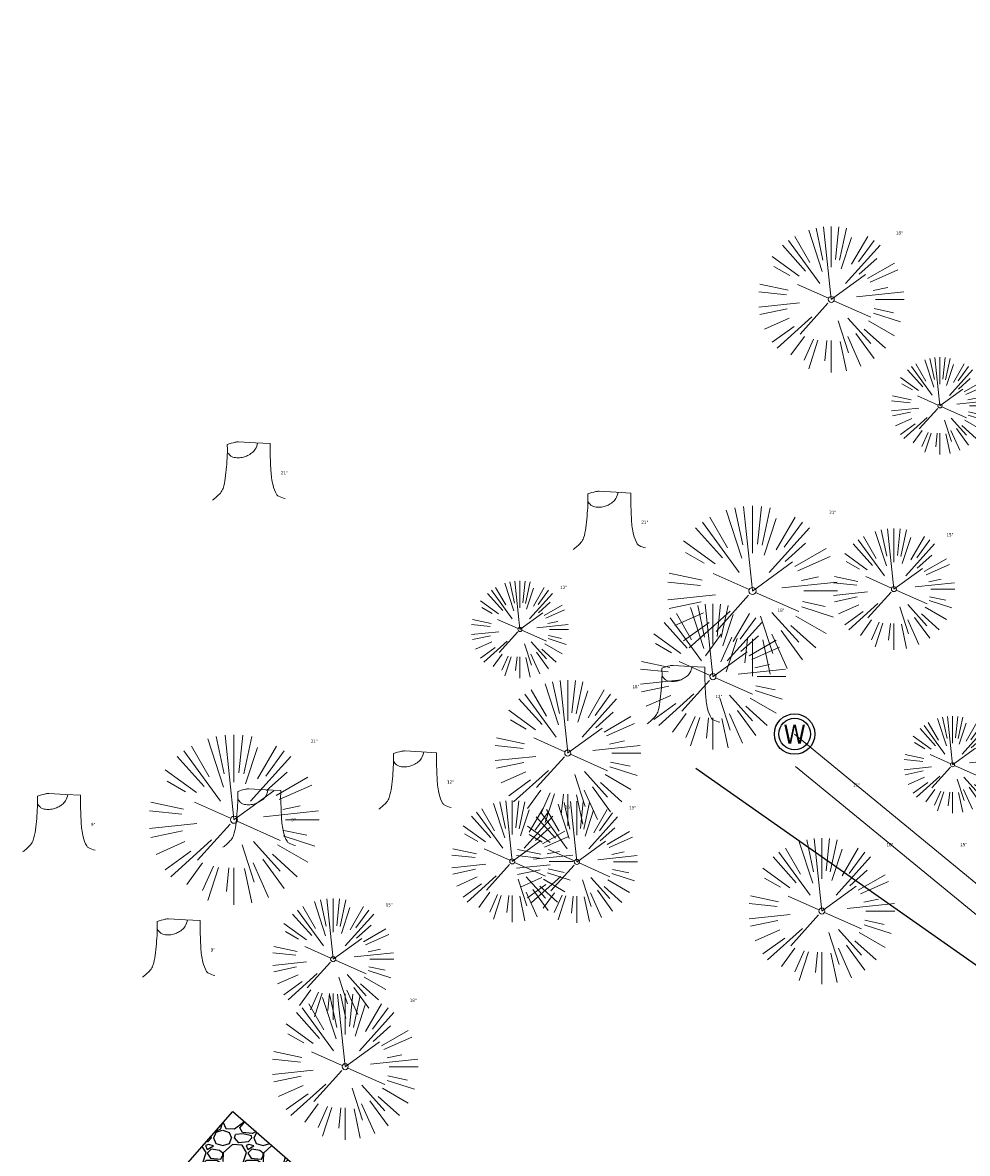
# Model space of a CAD drawing. Header units: feet. Extents: x 1134296 to 1140710, y 647902 to 649877.
# Tile 34 of 57: x 1134425 to 1134542, y 649148 to 649288. Entities that reach past the tile are written whole.
import ezdxf
from ezdxf.enums import TextEntityAlignment as Align
from ezdxf.lldxf.tags import DXFTag

# ---------------------------------------------------------------- set-up
doc = ezdxf.new("R2010")
doc.units = ezdxf.units.FT
doc.header["$MEASUREMENT"] = 0
for name, color, linetype in [('C-CAMPSITE-PADS', 6, 'Continuous'), ('C-PRKG-ASPH', 8, 'Continuous'), ('C-SWLK-GRVL-PATT', 8, 'Continuous'), ('C-UTIL-WATER-MEP', 7, 'WATER (.5x)'), ('G-XREF', 7, 'Continuous'), ('V-UTIL-WATR-STRC', 8, 'Continuous')]:
    doc.layers.add(name, color=color, linetype=linetype)
for name, color, linetype, lineweight in [('V-SITE-VEGE', 55, 'Continuous', 18), ('V-SITE-VEGE-TEXT', 8, 'Continuous', 18), ('V-UTIL-POWR-LINE-UNDR', 8, 'EXIST_PROP POWER UNDERGROUND LINE 1', 15), ('V-UTIL-WATR-LINE', 8, 'WATER', 15)]:
    doc.layers.add(name, color=color, linetype=linetype, lineweight=lineweight)
doc.styles.add('SEI-Dim & Leader', font='tahoma.ttf')
doc.styles.get("Standard").update_dxf_attribs({"font": 'arial.ttf'})
tags = doc.linetypes.add('EXIST_PROP POWER UNDERGROUND LINE 1', pattern='A,1.5,-0.2,["P-UG",Standard,S=0.08,R=0,X=-0.1,Y=-0.04],-0.3', length=2).pattern_tags.tags
tags[6] = DXFTag(74, 10)
tags = doc.linetypes.add('WATER', pattern='A,1.5,-0.2,["W",Standard,S=0.08,R=0,X=-0.1,Y=-0.04],-0.05', length=1.75).pattern_tags.tags
tags[6] = DXFTag(74, 10)
tags = doc.linetypes.add('WATER (.5x)', pattern='A,0.75,-0.2,["W",Standard,S=0.08,R=0,X=-0.1,Y=-0.04],-0.05', length=1).pattern_tags.tags
tags[6] = DXFTag(74, 10)

# ---------------------------------------------------------------- blocks, each defined once
blk = doc.blocks.new('V-UTIL-WATR-Well')
at = {"color": 0, "linetype": 'ByBlock', "lineweight": -2}
for radius in [0.08, 0.0625]:
    blk.add_circle((0, 0), radius, dxfattribs=at)
at = {"color": 0, "linetype": 'ByBlock', "lineweight": -2, "style": 'SEI-Dim & Leader'}
blk.add_text('W', height=0.075, dxfattribs=at).set_placement((0, 0), align=Align.MIDDLE_CENTER)
blk = doc.blocks.new('*U850', base_point=(1134520.625, 649199.886))
at = {"xscale": 31.24999999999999, "yscale": 31.24999999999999, "zscale": 31.24999999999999}
blk.add_blockref('V-UTIL-WATR-Well', (1134520.625, 649199.886), dxfattribs=at)
blk = doc.blocks.new('V-SITE-VEGE-Coniferious Tree 2')
at = {"color": 0, "linetype": 'ByBlock'}
for p, q in [((-0.0626, 0.1926), (-0.1545, 0.4755)), ((-0.0575, 0.2704), (-0.104, 0.4891)), ((-0.0003, 0.0026), (-0.0523, 0.4973)), ((0, 0.2219), (0, 0.5)), ((0.0289, 0.2753), (0.0522, 0.4973)), ((0.0572, 0.2693), (0.1039, 0.4891)), ((-0.0791, 0.1089), (-0.2939, 0.4045)), ((-0.146, 0.2528), (-0.25, 0.433)), ((0.0685, 0.211), (0.1382, 0.4256)), ((0.1391, 0.2411), (0.25, 0.433)), ((0.1869, 0.2573), (0.2939, 0.4045)), ((-0.1757, 0.1951), (-0.3346, 0.3716)), ((0.0978, 0.1086), (0.3345, 0.3716)), ((-0.2201, 0.1599), (-0.4046, 0.2939)), ((0.192, 0.1729), (0.3116, 0.2806)), ((-0.2844, 0.1642), (-0.3931, 0.227)), ((0.2488, 0.1436), (0.433, 0.25)), ((0.2659, 0.1184), (0.4568, 0.2034)), ((-0.0009, -0.0007), (0.235, 0.1707)), ((-0.2961, 0.0629), (-0.4891, 0.1039)), ((-0.0199, 0.0089), (-0.2319, 0.1032)), ((0.2873, 0.0611), (0.3885, 0.0826)), ((-0.306, 0.0322), (-0.4973, 0.0523)), ((0.1731, 0.0182), (0.4972, 0.0523)), ((0.3025, 0), (0.5, 0)), ((-0.2183, -0.0229), (-0.4973, -0.0523)), ((-0.3022, -0.0642), (-0.4891, -0.1039)), ((-0.023, -0.0255), (-0.2138, -0.2374)), ((0.0185, -0.0083), (0.272, -0.1211)), ((0.2936, -0.0624), (0.4274, -0.0908)), ((-0.2881, -0.1283), (-0.4568, -0.2034)), ((-0.132, -0.1189), (-0.3716, -0.3346)), ((0.1144, -0.1271), (0.2718, -0.3019)), ((0.2891, -0.094), (0.4755, -0.1545)), ((-0.2545, -0.1849), (-0.4046, -0.2939)), ((0.0478, -0.1473), (0.1192, -0.3671)), ((0.2555, -0.1475), (0.433, -0.25)), ((-0.1843, -0.2536), (-0.2767, -0.3808)), ((0.1131, -0.2541), (0.2033, -0.4568)), ((0.1689, -0.2325), (0.2939, -0.4045)), ((0.2254, -0.2029), (0.3716, -0.3346)), ((-0.1214, -0.2725), (-0.1856, -0.4168)), ((-0.091, -0.2799), (-0.1545, -0.4755)), ((-0.0297, -0.2818), (-0.0443, -0.4216)), ((0, -0.2818), (0, -0.5)), ((0.061, -0.2873), (0.1039, -0.4891))]:
    blk.add_line(p, q, dxfattribs=at)
blk.add_circle((0, 0), 0.0208)
blk = doc.blocks.new('V-SITE-VEGE-Stump')
for points in [[(-0.1229, -0.0143, 0.052613), (-0.0986, 0.0077, 0.106195), (-0.0905, 0.0219, 0.044862), (-0.0837, 0.0527, 0.020074), (-0.0776, 0.1229, 0.011675), (-0.0773, 0.1364, 0.007866), (-0.0776, 0.1565)], [(-0.0776, 0.1565, -0.027668), (-0.0534, 0.1634, -0.067978), (-0.0432, 0.1643), (0.0086, 0.1616), (0.054, 0.1591)], [(0.0151, 0.1613, -0.082864), (0.0081, 0.142, -0.111324), (-0.0021, 0.1306, -0.039313), (-0.0159, 0.1223, -0.049197), (-0.028, 0.1177, -0.066002), (-0.0447, 0.1155, -0.070187), (-0.0604, 0.1177, -0.114859), (-0.0685, 0.1223, -0.075938), (-0.0773, 0.1332)], [(0.054, 0.1591, 0.004334), (0.0538, 0.1369, 0.008344), (0.054, 0.1254), (0.0561, 0.0762, 0.046252), (0.0624, 0.0317, 0.069625), (0.0733, 0.0038, 0.149725), (0.0794, -0.002, 0.058523), (0.0992, -0.0091)]]:
    blk.add_lwpolyline(points, format="xyb")
blk = doc.blocks.new('*U903', base_point=(1134520.625, 649199.886))
at = {"xscale": 31.24999999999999, "yscale": 31.24999999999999, "zscale": 31.24999999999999}
blk.add_blockref('V-UTIL-WATR-Well', (1134520.625, 649199.886), dxfattribs=at)
blk = doc.blocks.new('C_XBASE-PACTOLA_02403811')
at = {"layer": 'V-UTIL-POWR-LINE-UNDR', "flags": 128}
blk.add_lwpolyline([(1134520.71, 649195.88), (1134599.22, 649131.5)], dxfattribs=at)
at = {"layer": 'V-UTIL-WATR-LINE', "flags": 128}
blk.add_lwpolyline([(1134520.62, 649199.89), (1134600.7, 649134.02), (1134600.62, 649133.55), (1134600.9, 649131.83)], dxfattribs=at)
at = {"layer": 'V-SITE-VEGE'}
for name, p, xscale, yscale, zscale in [('V-SITE-VEGE-Coniferious Tree 2', (1134525.14, 649253.55), 17.99978256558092, 17.99978256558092, 17.99978256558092), ('V-SITE-VEGE-Stump', (1134453.73, 649229.34), 40.31522404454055, 40.31522404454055, 40.31522404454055), ('V-SITE-VEGE-Stump', (1134498.23, 649223.24), 40.31522404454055, 40.31522404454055, 40.31522404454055), ('V-SITE-VEGE-Coniferious Tree 2', (1134515.42, 649217.56), 20.99974632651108, 20.99974632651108, 20.99974632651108), ('V-SITE-VEGE-Coniferious Tree 2', (1134532.88, 649217.79), 14.99981880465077, 14.99981880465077, 14.99981880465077), ('V-SITE-VEGE-Coniferious Tree 2', (1134510.54, 649206.98), 17.99978256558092, 17.99978256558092, 17.99978256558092), ('V-SITE-VEGE-Stump', (1134507.37, 649201.73), 40.31522404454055, 40.31522404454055, 40.31522404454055), ('V-SITE-VEGE-Coniferious Tree 2', (1134492.62, 649197.55), 17.99978256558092, 17.99978256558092, 17.99978256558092), ('V-SITE-VEGE-Coniferious Tree 2', (1134451.43, 649189.31), 20.99974632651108, 20.99974632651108, 20.99974632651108), ('V-SITE-VEGE-Stump', (1134474.24, 649191.18), 40.31522404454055, 40.31522404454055, 40.31522404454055), ('V-SITE-VEGE-Stump', (1134455.02, 649186.5), 40.31522404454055, 40.31522404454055, 40.31522404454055), ('V-SITE-VEGE-Stump', (1134430.3, 649185.92), 40.31522404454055, 40.31522404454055, 40.31522404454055), ('V-SITE-VEGE-Coniferious Tree 2', (1134485.78, 649184.17), 14.99981880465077, 14.99981880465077, 14.99981880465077), ('V-SITE-VEGE-Coniferious Tree 2', (1134493.74, 649184.1), 14.99981880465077, 14.99981880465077, 14.99981880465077), ('V-SITE-VEGE-Coniferious Tree 2', (1134523.98, 649178.03), 17.99978256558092, 17.99978256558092, 17.99978256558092), ('V-SITE-VEGE-Coniferious Tree 2', (1134463.67, 649172.1), 14.99981880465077, 14.99981880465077, 14.99981880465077), ('V-SITE-VEGE-Stump', (1134445.08, 649170.44), 40.31522404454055, 40.31522404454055, 40.31522404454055), ('V-SITE-VEGE-Coniferious Tree 2', (1134465.15, 649158.81), 17.99978256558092, 17.99978256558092, 17.99978256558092)]:
    blk.add_blockref(name, p, dxfattribs=dict(at, xscale=xscale, yscale=yscale, zscale=zscale))
at = {"layer": 'V-SITE-VEGE', "xscale": 11.99985504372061, "yscale": 11.99985504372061, "zscale": 11.99985504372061, "rotation": 8.537736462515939e-07}
for p in [(1134538.56, 649240.41), (1134486.72, 649212.8), (1134540.12, 649196.11)]:
    blk.add_blockref('V-SITE-VEGE-Coniferious Tree 2', p, dxfattribs=at)
at = {"layer": 'V-UTIL-WATR-STRC'}
for name in ['*U850', '*U903']:
    blk.add_blockref(name, (1134520.62, 649199.89), dxfattribs=at)
at = {"layer": 'V-UTIL-WATR-STRC', "xscale": 31.24999999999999, "yscale": 31.24999999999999, "zscale": 31.24999999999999}
blk.add_blockref('V-UTIL-WATR-Well', (1134520.62, 649199.89), dxfattribs=at)
at = {"layer": 'V-SITE-VEGE-TEXT', "char_height": 0.4, "attachment_point": 7, "style": 'SEI-Dim & Leader'}
for s, insert in [('18"', (1134533.12, 649261.55)), ('21"', (1134457.21, 649231.94)), ('21"', (1134524.89, 649227.06)), ('21"', (1134501.71, 649225.84)), ('15"', (1134539.36, 649224.29)), ('12"', (1134491.7, 649217.8)), ('18"', (1134518.52, 649214.98)), ('18"', (1134500.6, 649205.55)), ('12"', (1134510.85, 649204.33)), ('21"', (1134460.9, 649198.81)), ('12"', (1134477.72, 649193.78)), ('15"', (1134527.79, 649193.39)), ('15"', (1134492.26, 649190.67)), ('15"', (1134500.21, 649190.6)), ('9"', (1134433.78, 649188.52)), ('9"', (1134458.5, 649189.1)), ('18"', (1134531.96, 649186.03)), ('15"', (1134541.05, 649186.04)), ('15"', (1134470.15, 649178.6)), ('9"', (1134448.55, 649173.04)), ('18"', (1134473.12, 649166.81))]:
    blk.add_mtext(s, dxfattribs=dict(at, insert=insert))
blk = doc.blocks.new('C_PBASE-PACTOLA_02403811')
at = {"layer": 'C-CAMPSITE-PADS'}
blk.add_lwpolyline([(1134438.13, 649138.26), (1134451.3, 649153.31), (1134475.38, 649132.24), (1134462.22, 649117.19)], close=True, dxfattribs=at)
at = {"layer": 'C-UTIL-WATER-MEP', "flags": 128}
blk.add_lwpolyline([(1134641.09, 649102.48), (1134508.44, 649195.66)], dxfattribs=at)
blk = doc.blocks.new('C_PHTCH-PACTOLA_02403811')
at = {"layer": 'C-PRKG-ASPH'}
h = blk.add_hatch(dxfattribs=at)
h.set_pattern_fill('ANSI31', color=256, scale=10, angle=70)
edge = h.paths.add_edge_path(flags=16)
edge.add_arc((1135093.57, 648760.36), 542, 143.5704, 153.2664, ccw=False)
edge.add_arc((1135093.57, 648760.36), 542, 133.8743, 143.5704, ccw=False)
edge.add_line((1134717.92, 649151.06), (1134791.74, 649222.04))
edge.add_arc((1134924.81, 649083.64), 192, 124.3358, 133.8743, ccw=False)
edge.add_line((1134816.52, 649242.18), (1134837.54, 649256.54))
edge.add_arc((1134886.61, 649184.7), 87, 64.8666, 124.3358, ccw=False)
edge.add_line((1134923.57, 649263.47), (1134945.86, 649253.01))
edge.add_arc((1134736.9, 648807.59), 492, 56.4591, 64.8666, ccw=False)
edge.add_line((1135008.74, 649217.67), (1135070.9, 649176.46))
edge.add_arc((1135036.64, 649124.78), 62, -10.868, 56.4591, ccw=False)
edge.add_line((1135097.53, 649113.09), (1135091.83, 649083.4))
edge.add_arc((1135001.48, 649100.74), 92, 337.8486, 349.132, ccw=False)
edge.add_line((1135086.69, 649066.05), (1135029.44, 648925.41))
edge.add_arc((1134573.75, 649110.92), 492, 335.736, 337.8486, ccw=False)
edge.add_line((1135022.29, 648908.74), (1134970.11, 648792.98))
edge.add_line((1134970.11, 648792.98), (1134955.07, 648759.62))
edge.add_arc((1134506.53, 648961.81), 492, 331.3466, 335.736, ccw=False)
edge.add_line((1134938.28, 648725.89), (1134902.77, 648660.9))
edge.add_arc((1134778.16, 648728.99), 142, 305.9573, 331.3466, ccw=False)
edge.add_line((1134861.54, 648614.05), (1134757.48, 648538.57))
edge.add_arc((1134835.58, 648430.91), 133, 125.9573, 166.4172)
edge.add_arc((1134672.28, 648470.36), 35, 244.1086, 346.4172, ccw=False)
edge.add_arc((1134691.46, 648509.91), 78.96, 214.9055, 244.1168, ccw=False)
edge.add_line((1134626.71, 648464.73), (1134623.06, 648469.96))
edge.add_arc((1134821.51, 648608.47), 242, 191.1168, 214.9138, ccw=False)
edge.add_line((1134584.05, 648561.81), (1134566.4, 648651.59))
edge.add_arc((1135049.17, 648746.46), 492, 187.9519, 191.1168, ccw=False)
edge.add_line((1134561.9, 648678.39), (1134552.83, 648743.38))
edge.add_arc((1134842.02, 648783.77), 292, 166.3961, 187.9519, ccw=False)
edge.add_line((1134558.21, 648852.45), (1134566.77, 648887.84))
edge.add_arc((1135093.57, 648760.36), 542, 158.0478, 166.3961, ccw=False)
edge.add_arc((1135093.57, 648760.36), 542, 153.2664, 158.0478, ccw=False)
edge = h.paths.add_edge_path()
edge.add_line((1134664.93, 648091.02), (1134641.75, 648097.24))
edge.add_arc((1135131.44, 647965.88), 507, 154.1155, 164.9841, ccw=False)
edge.add_arc((1135131.44, 647965.88), 507, 153.4315, 154.1155, ccw=False)
edge.add_arc((1134241.51, 648410.91), 488, 333.4315, 338.6384)
edge.add_line((1134695.99, 648233.15), (1134704.11, 648253.93))
edge.add_arc((1134529.03, 648322.41), 188, 338.6384, 377.1955)
edge.add_arc((1134651.31, 648360.25), 60, 17.1955, 74.9727)
edge.add_line((1134666.86, 648418.2), (1134661.5, 648419.81))
edge.add_arc((1134691.49, 648509.95), 95, 223.9419, 251.5981, ccw=False)
edge.add_arc((1134691.54, 648509.98), 95.06, 214.9166, 223.9393, ccw=False)
edge.add_line((1134613.59, 648455.57), (1134609.94, 648460.8))
edge.add_arc((1134821.51, 648608.47), 258, 191.1168, 214.9138, ccw=False)
edge.add_line((1134568.35, 648558.72), (1134550.7, 648648.51))
edge.add_arc((1135049.17, 648746.46), 508, 187.9519, 191.1168, ccw=False)
edge.add_line((1134546.06, 648676.18), (1134536.98, 648741.16))
edge.add_arc((1134842.02, 648783.77), 308, 166.3961, 187.9519, ccw=False)
edge.add_line((1134542.66, 648856.22), (1134551.22, 648891.6))
edge.add_arc((1135093.57, 648760.36), 558, 163.9213, 166.3961, ccw=False)
edge.add_arc((1134538.18, 648920.44), 20, 343.9213, 402.7699)
edge.add_line((1134552.86, 648934.02), (1134533.45, 648955.01))
edge.add_arc((1135093.57, 648760.36), 592.98, 146.01874, 160.8371, ccw=False)
edge.add_line((1134601.86, 649091.79), (1134616.58, 649064.03))
edge.add_arc((1134621, 649066.38), 5, 207.9516, 327.0741)
edge.add_arc((1135093.57, 648760.36), 558, 133.8743, 147.0741, ccw=False)
edge.add_line((1134706.83, 649162.6), (1134780.65, 649233.58))
edge.add_arc((1134924.81, 649083.64), 208, 124.3358, 133.8743, ccw=False)
edge.add_line((1134807.49, 649255.39), (1134828.52, 649269.75))
edge.add_arc((1134886.61, 649184.7), 103, 64.8666, 124.3358, ccw=False)
edge.add_line((1134930.36, 649277.95), (1134952.66, 649267.49))
edge.add_arc((1134736.9, 648807.59), 508, 56.4591, 64.8666, ccw=False)
edge.add_line((1135017.58, 649231), (1135079.74, 649189.8))
edge.add_arc((1135036.64, 649124.78), 78, -10.868, 56.4591, ccw=False)
edge.add_line((1135113.25, 649110.08), (1135107.54, 649080.38))
edge.add_arc((1135001.48, 649100.74), 108, 337.8486, 349.132, ccw=False)
edge.add_line((1135101.51, 649060.02), (1135044.25, 648919.38))
edge.add_arc((1134573.75, 649110.92), 508, 335.736, 337.8486, ccw=False)
edge.add_line((1135036.87, 648902.16), (1134969.66, 648753.05))
edge.add_arc((1134506.53, 648961.81), 508, 331.3466, 335.736, ccw=False)
edge.add_line((1134952.32, 648718.22), (1134916.81, 648653.23))
edge.add_arc((1134778.16, 648728.99), 158, 305.9573, 331.3466, ccw=False)
edge.add_line((1134870.94, 648601.1), (1134766.88, 648525.62))
edge.add_arc((1134835.58, 648430.91), 117, 125.9573, 162.2649)
edge.add_arc((1134752.71, 648457.41), 30, 162.2649, 196.8024)
edge.add_arc((1134835.58, 648430.91), 113, 170.9217, 197.5477)
edge.add_line((1134727.84, 648396.84), (1134731.16, 648386.32))
edge.add_arc((1134529.03, 648322.41), 212, 11.3401, 17.5477, ccw=False)
edge.add_arc((1134529.06, 648322.4), 211.97, -20.6491, 11.3422, ccw=False)
edge.add_arc((1134759.87, 648235.31), 34.72, 159.1872, 239.4136)
edge.add_line((1134742.2, 648205.42), (1134709.51, 648185.7))
edge.add_line((1134709.51, 648185.7), (1134699, 648181.01))
edge.add_arc((1135131.44, 647965.88), 483, 153.5512, 164.9841)
at = {"layer": 'C-SWLK-GRVL-PATT'}
h = blk.add_hatch(dxfattribs=at)
h.set_pattern_fill('GRAVEL', color=256, scale=5)
h.set_pattern_definition([(228.012787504, (3.6, 5), (-40, -45), [0.67268, -66.595440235]), (184.969740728, (3.15, 4.5), (60, 5), [1.15434, -114.279623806]), (132.510447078, (2, 4.4), (50, -55), [0.81394, -80.58016298]), (267.273689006, (0.05, 3.15), (5, 100), [1.05119, -104.067790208]), (292.833654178, (0, 2.1), (-25, 60), [1.030775, -102.04686564]), (357.273689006, (0.4, 1.15), (-100, 5), [1.05119, -104.067790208]), (37.694240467, (1.45, 1.1), (-65, -50), [1.390145, -137.624242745]), (72.255328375, (2.55, 1.95), (35, 110), [1.31244, -129.931607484]), (121.429565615, (2.95, 3.2), (-40, 65), [1.05475, -104.420365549]), (175.23635831, (2.4, 4.1), (55, -5), [1.20416, -59.003812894]), (222.397437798, (1.2, 4.2), (-60, -55), [1.55724, -154.166875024]), (138.814074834, (5, 3.1), (-35, 30), [0.531505, -52.619224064]), (171.46923439, (4.6, 3.45), (65, -10), [1.011185, -100.10755708]), (225, (3.6, 3.6), (-6e-16, -5), [0.707105, -6.363962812]), (203.198590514, (3.25, 4.2), (25, 10), [0.38079, -37.69807553]), (291.80140949, (2.9, 4.05), (-5, 15), [0.538515, -26.387309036]), (30.96375653, (3.1, 3.55), (15, 10), [0.874645, -28.280114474]), (161.56505118, (3.85, 4), (10, -5), [0.632455, -15.1789333]), (16.389540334, (0, 4.05), (50, 15), [0.886, -87.714225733]), (70.346175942, (0.85, 4.3), (-20.00000000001, -55.00000000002), [0.743305, -73.587038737]), (293.198590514, (3.85, 5), (-10, 25), [0.761575, -37.31729053]), (343.610459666, (4.15, 4.3), (-50, 15), [0.886, -87.714225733]), (339.44395478, (0, 0.95), (-25, 10), [0.8544, -41.865618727]), (294.77514057, (0.8, 0.65), (-25, 55), [0.71589, -70.873215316]), (66.801409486, (3.9, 0), (10, 25), [0.761575, -37.31729053]), (17.354024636, (4.2, 0.7), (-65, -20), [0.838155, -82.977118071]), (69.44395478, (1.45, 0), (-10, -25), [0.4272, -42.292818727]), (101.30993247, (3.6, 0), (-5, 20), [0.25495, -25.240147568]), (165.96375653, (3.55, 0.25), (15, -5), [1.030775, -19.584753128]), (186.009005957, (2.55, 0.5), (50, 5), [0.95525, -94.569615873]), (303.69006753, (3.1, 3.1), (-5, 10), [0.72111, -17.306646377]), (353.157226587, (3.5, 2.5), (85, -10), [1.25897, -124.63781312]), (60.9453959, (4.75, 2.35), (-20, -35), [0.51478, -50.963370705]), (90, (5, 2.8), (-5, 5), [0.3, -4.7]), (120.256437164, (2.45, 0.65), (20, -35), [0.69462, -68.767599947]), (48.012787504, (2.1, 1.25), (40, 45), [1.34536, -65.922760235]), (0, (3, 2.25), (5, 5), [1.3, -3.7]), (325.30484647, (4.3, 2.25), (50, -35), [0.79057, -78.266371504]), (254.0546041, (4.95, 1.8), (-5, -20), [0.72801, -35.672539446]), (207.645975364, (4.75, 1.1), (-95, -50), [1.185325, -117.347370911]), (175.42607874, (3.7, 0.55), (-65, 5), [1.253995, -124.14536704])])
h.paths.add_polyline_path([(1134438.13, 649138.26), (1134451.3, 649153.31), (1134475.38, 649132.24), (1134462.22, 649117.19)])

msp = doc.modelspace()

# ---------------------------------------------------------------- block references
at = {"layer": 'G-XREF'}
for name in ['C_PBASE-PACTOLA_02403811', 'C_XBASE-PACTOLA_02403811', 'C_PHTCH-PACTOLA_02403811']:
    msp.add_blockref(name, (0, 0), dxfattribs=at)

doc.saveas('drawing.dxf')
